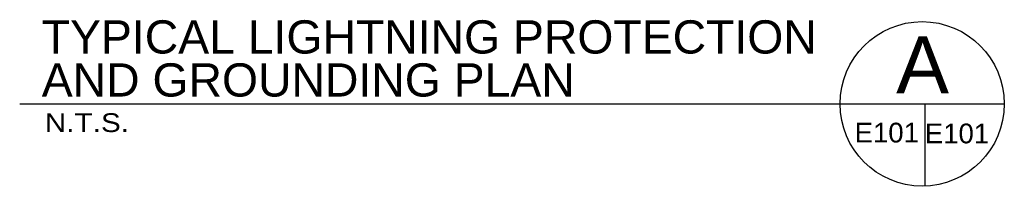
# Model space of a CAD drawing. Header units: inches. Extents: x -8534 to 5423, y -4988 to 1814.
# Tile 29 of 33: x 277 to 757, y 387 to 468. Entities that reach past the tile are written whole.
import ezdxf
from ezdxf.enums import TextEntityAlignment as Align

# ---------------------------------------------------------------- set-up
doc = ezdxf.new("R2010")
doc.units = ezdxf.units.IN
doc.header["$LTSCALE"] = 200
doc.header["$MEASUREMENT"] = 0
doc.layers.add('E-ANNO-TEXT', color=7, linetype='Continuous', lineweight=0)
doc.styles.add("_1 4 1'-0", font='arial.ttf', dxfattribs={"height": 6})
doc.styles.add('Title Block - General', font='arial.ttf', dxfattribs={"height": 0.12})

msp = doc.modelspace()

# ---------------------------------------------------------------- linework, layer by layer
at = {"layer": 'E-ANNO-TEXT', "color": 2, "lineweight": 30}
for p, q in [((277.49, 427.35, 100.58), (757.36, 427.35, 100.58)), ((718.64, 427.35, 100.58), (718.64, 387.25, 100.58))]:
    msp.add_line(p, q, dxfattribs=at)
msp.add_circle((717.34, 427.35, 100.58), 40.02, dxfattribs=at)

# ---------------------------------------------------------------- texts
at = {"layer": 'E-ANNO-TEXT', "color": 7, "lineweight": 30, "style": 'Title Block - General'}
msp.add_text('A', height=27.62, dxfattribs=at).set_placement((704.66, 460.15, 100.58), align=Align.TOP_LEFT)
at = {"layer": 'E-ANNO-TEXT', "color": 7, "lineweight": 30, "insert": (288.24, 488.95, 100.58), "char_height": 16.1695, "width": 405.4734, "attachment_point": 1, "line_spacing_factor": 0.776524, "style": 'Title Block - General'}
msp.add_mtext('\\PTYPICAL LIGHTNING PROTECTION AND GROUNDING PLAN', dxfattribs=at)
at = {"layer": 'E-ANNO-TEXT', "color": 7, "linetype": 'Continuous', "insert": (289.7, 422.79, -1327.42), "char_height": 9.1541, "attachment_point": 1, "line_spacing_factor": 0.8, "style": "_1 4 1'-0"}
msp.add_mtext('\\H1x;\\W1.13383;N.T.S.', dxfattribs=at)
at = {"layer": 'E-ANNO-TEXT', "color": 7, "lineweight": 30, "char_height": 9.6, "attachment_point": 1, "line_spacing_factor": 0.6, "style": 'Title Block - General'}
for insert in [(684.42, 418.17, 100.58), (718.64, 417.75, 100.58)]:
    msp.add_mtext('E101\\P', dxfattribs=dict(at, insert=insert))

doc.saveas('drawing.dxf')
